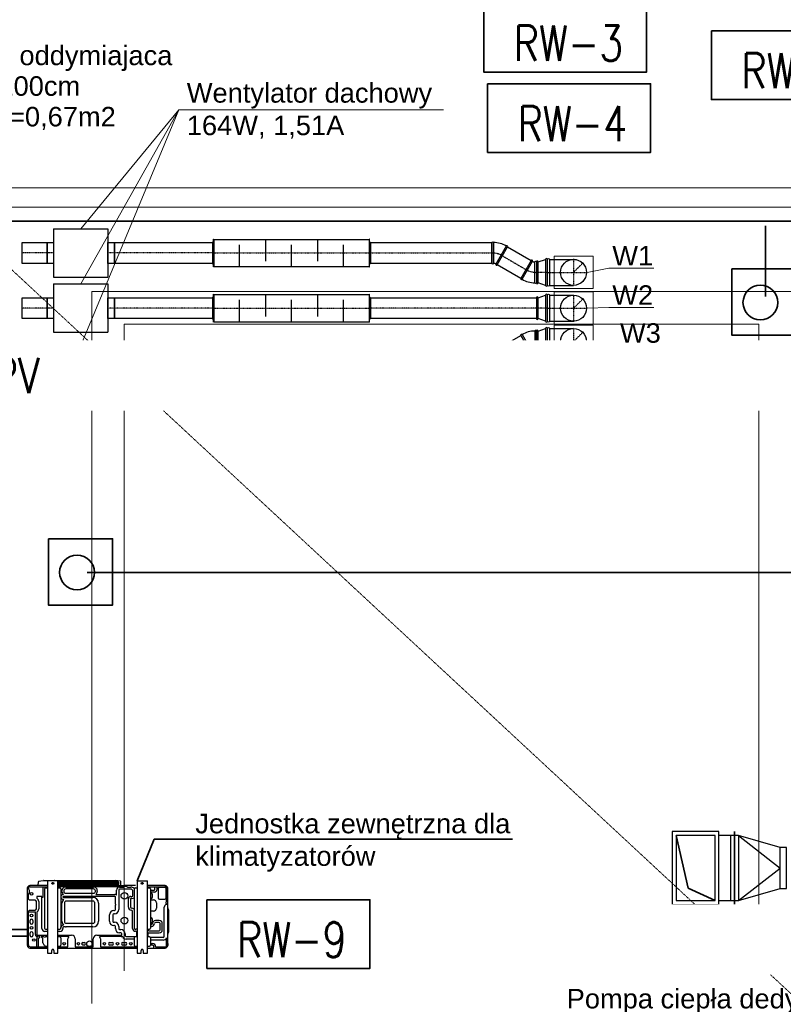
# Model space of a CAD drawing. Header units: centimetres. Extents: x 42630 to 130002, y 15 to 29179.
# Tile 134 of 165: x 83672 to 84259, y 4467 to 5225. Entities that reach past the tile are written whole.
import ezdxf
from ezdxf.enums import TextEntityAlignment as Align

# ---------------------------------------------------------------- set-up
doc = ezdxf.new("R2010")
doc.units = ezdxf.units.CM
doc.header["$LTSCALE"] = 0.01
doc.linetypes.add('CENTER', pattern=[0.55, 0.37, -0.06, 0.06, -0.06])
doc.linetypes.add('PRZERYWANA', pattern=[0.282222, 0.141111, -0.141111])
doc.layers.get('0').update_dxf_attribs({"color": 253})
for name, color, linetype, lineweight in [('2D - Ogólne_Nr_Pióra__1', 7, 'Continuous', 13), ('c.o. opis', 6, 'Continuous', 18), ('E0odgrom', 6, 'Continuous', 35), ('IS went opis', 7, 'Continuous', 20), ('Klimatyzacja', 3, 'Continuous', 35), ('Opisy - Etykiety_Nr_Pióra__20', 1, 'Continuous', 0), ('Pprzeowdy', 5, 'Continuous', 35), ('wentylacja opis', 30, 'Continuous', 35), ('Wentylacja wywiew', 4, 'Continuous', 35)]:
    doc.layers.add(name, color=color, linetype=linetype, lineweight=lineweight)
doc.layers.add('2D - Ogólne_Nr_Pióra__2', color=7, linetype='Continuous', lineweight=15, true_color=0x7f7f7f)
for name, color, linetype in [('ADD', 1, 'Continuous'), ('RLINE', 1, 'Continuous'), ('VIS_WIRE', 1, 'Continuous'), ('WEN_NAW-_ATRYBUT', 6, 'Continuous'), ('WEN_NAW-_OSIE', 2, 'CENTER'), ('WEN_NAW-_ZLICZAC', 30, 'Continuous')]:
    doc.layers.add(name, color=color, linetype=linetype)
doc.styles.add('GENERATED_STYLE_1', font='arial.ttf')
doc.styles.add('GENERATED_STYLE_4', font='arial.ttf')
doc.styles.add('p', font='simplex.shx', dxfattribs={"width": 0.8, "height": 100})
doc.styles.add('STYL_WENTYLE', font='arial.ttf', dxfattribs={"width": 0.8})
doc.linetypes.add('X', pattern='A,0,0,[1,DACH1.Shx,S=3.968254,R=0,X=0,Y=0],-500,0', length=500)

# ---------------------------------------------------------------- blocks, each defined once
blk = doc.blocks.new('SR-C160_50_12')
blk.add_lwpolyline([(0, -80), (0, 80), (50, 80), (50, -80)], close=True)
for p in [(0, 0), (50, 0)]:
    blk.add_point(p)
at = {"layer": 'WEN_NAW-_OSIE'}
blk.add_line((0, 0), (50, 0), dxfattribs=at)
at = {"layer": 'WEN_NAW-_ATRYBUT', "style": 'STYL_WENTYLE', "width": 0.8, "flags": 8}
blk.add_attdef('WENTYLE', text='', height=50, dxfattribs=at).set_placement((25, 0), align=Align.BOTTOM_LEFT)
at = {"layer": 'WEN_NAW-_OSIE', "style": 'STYL_WENTYLE', "width": 0.8, "flags": 8}
blk.add_attdef('FI_KANALU', text='', height=40, dxfattribs=at).set_placement((25, 40), align=Align.MIDDLE_CENTER)

msp = doc.modelspace()

# ---------------------------------------------------------------- linework, layer by layer
at = {"color": 252}
for p, q in [((83821.254, 5055.533), (83940.614, 5055.533)), ((83860.934, 5055.533), (83860.934, 5038.733)), ((83900.934, 5055.533), (83900.934, 5038.733)), ((83840.934, 5034.533), (83840.934, 5051.333)), ((83880.934, 5034.533), (83880.934, 5051.333)), ((83920.934, 5034.533), (83920.934, 5051.333)), ((84070.713, 5038.147), (84076.413, 5040.147)), ((84079.289, 5040.147), (84097.889, 5040.147)), ((83821.254, 5034.533), (83940.614, 5034.533)), ((84076.413, 5020.147), (84070.713, 5022.147)), ((84079.289, 5020.147), (84097.889, 5020.147)), ((83821.254, 5013.095), (83940.614, 5013.095)), ((83840.934, 4992.095), (83840.934, 5008.895)), ((83860.934, 5013.095), (83860.934, 4996.295)), ((83880.934, 4992.095), (83880.934, 5008.895)), ((83900.934, 5013.095), (83900.934, 4996.295)), ((83920.934, 4992.095), (83920.934, 5008.895)), ((84070.713, 5010.595), (84076.413, 5012.595)), ((84079.289, 5012.595), (84097.889, 5012.595)), ((84076.413, 4992.595), (84070.713, 4994.595)), ((84079.289, 4992.595), (84097.889, 4992.595)), ((83821.254, 4992.095), (83940.614, 4992.095)), ((84070.713, 4984.937), (84076.413, 4986.937)), ((84079.289, 4986.937), (84097.889, 4986.937)), ((83821.254, 4965.717), (83940.614, 4965.717)), ((83860.934, 4965.717), (83860.934, 4948.917)), ((83900.934, 4965.717), (83900.934, 4948.917)), ((84076.413, 4966.937), (84070.713, 4968.937)), ((84079.289, 4966.937), (84097.889, 4966.937)), ((83840.934, 4944.717), (83840.934, 4961.517)), ((83880.934, 4944.717), (83880.934, 4961.517)), ((83920.934, 4944.717), (83920.934, 4961.517)), ((83821.254, 4944.717), (83940.614, 4944.717)), ((84221.691, 4599.805), (84221.691, 4596.805)), ((84221.691, 4596.805), (84221.691, 4599.805)), ((84218.691, 4596.805), (84218.691, 4546.805)), ((84224.691, 4596.805), (84224.691, 4546.805)), ((84224.691, 4596.805), (84256.691, 4571.805)), ((84224.691, 4596.805), (84224.691, 4546.805)), ((84256.691, 4556.055), (84256.691, 4587.555)), ((84224.691, 4546.805), (84256.691, 4571.805)), ((84221.691, 4543.805), (84221.691, 4546.805)), ((84221.691, 4546.805), (84221.691, 4543.805))]:
    msp.add_line(p, q, dxfattribs=at)
for points in [[(83693.057, 5053.033), (83693.057, 5037.033), (83673.857, 5037.033), (83673.857, 5053.033)], [(83820.134, 5053.033), (83820.134, 5037.033), (83744.757, 5037.033), (83744.757, 5053.033)], [(83941.734, 5037.033), (83941.734, 5053.033), (84035.159, 5053.033), (84035.159, 5037.033)], [(84039.126, 5035.981), (84047.193, 5049.798), (84065.346, 5039.199), (84057.279, 5025.382)], [(83693.057, 5010.595), (83693.057, 4994.595), (83673.857, 4994.595), (83673.857, 5010.595)], [(83820.134, 5010.595), (83820.134, 4994.595), (83744.757, 4994.595), (83744.757, 5010.595)], [(84069.313, 5010.595), (84069.313, 4994.595), (83941.734, 4994.595), (83941.734, 5010.595)], [(84035.465, 4950.432), (84027.465, 4964.289), (84057.399, 4981.571), (84065.399, 4967.715)], [(83693.057, 4963.217), (83693.057, 4947.217), (83673.857, 4947.217), (83673.857, 4963.217)], [(83820.134, 4963.217), (83820.134, 4947.217), (83744.757, 4947.217), (83744.757, 4963.217)], [(83941.734, 4947.217), (83941.734, 4963.217), (84023.465, 4963.217), (84023.465, 4947.217)], [(84209.691, 4543.805), (84209.691, 4599.805), (84173.691, 4599.805), (84173.691, 4543.805)], [(84206.691, 4546.805), (84206.691, 4596.805), (84176.691, 4596.805), (84176.691, 4546.805)], [(84221.691, 4546.805), (84224.691, 4546.805), (84256.691, 4556.055), (84261.691, 4556.055), (84261.691, 4587.555), (84256.691, 4587.555), (84224.691, 4596.805), (84221.691, 4596.805)]]:
    msp.add_lwpolyline(points, close=True, dxfattribs=at)
for points in [[(83820.934, 5037.033), (83820.934, 5053.033, 1), (83820.134, 5053.033), (83820.134, 5037.033, 1)], [(83820.934, 5034.533), (83820.934, 5055.533, -1), (83821.254, 5055.533), (83821.254, 5034.533, -1)], [(83940.934, 5034.533), (83940.934, 5055.533, 1), (83940.614, 5055.533), (83940.614, 5034.533, 1)], [(83940.934, 5037.033), (83940.934, 5053.033, -1), (83941.734, 5053.033), (83941.734, 5037.033, -1)], [(84035.159, 5037.033), (84035.159, 5053.033, -1), (84036.279, 5053.033), (84036.279, 5037.033, -1)], [(84039.159, 5035.961), (84047.159, 5049.818, 1), (84046.189, 5050.378), (84038.189, 5036.521, 1)], [(84065.313, 5039.219), (84057.313, 5025.362, 1), (84058.282, 5024.802), (84066.282, 5038.659, 1)], [(84069.313, 5038.147), (84069.313, 5022.147, -1), (84068.193, 5022.147), (84068.193, 5038.147, -1)], [(84069.313, 5038.147), (84069.313, 5022.147, 1), (84070.713, 5022.147), (84070.713, 5038.147, 1)], [(84077.813, 5020.147), (84077.813, 5040.147, 1), (84076.413, 5040.147), (84076.413, 5020.147, 1)], [(84077.889, 5020.147), (84077.889, 5040.147, -1), (84079.289, 5040.147), (84079.289, 5020.147, -1)], [(83820.934, 4994.595), (83820.934, 5010.595, 1), (83820.134, 5010.595), (83820.134, 4994.595, 1)], [(83820.934, 4992.095), (83820.934, 5013.095, -1), (83821.254, 5013.095), (83821.254, 4992.095, -1)], [(83940.934, 4992.095), (83940.934, 5013.095, 1), (83940.614, 5013.095), (83940.614, 4992.095, 1)], [(83940.934, 4994.595), (83940.934, 5010.595, -1), (83941.734, 5010.595), (83941.734, 4994.595, -1)], [(84069.313, 5010.595), (84069.313, 4994.595, 1), (84070.713, 4994.595), (84070.713, 5010.595, 1)], [(84077.813, 4992.595), (84077.813, 5012.595, 1), (84076.413, 5012.595), (84076.413, 4992.595, 1)], [(84077.889, 4992.595), (84077.889, 5012.595, -1), (84079.289, 5012.595), (84079.289, 4992.595, -1)], [(84069.313, 4968.937), (84069.313, 4984.937, 1), (84068.193, 4984.937), (84068.193, 4968.937, 1)], [(84069.313, 4984.937), (84069.313, 4968.937, 1), (84070.713, 4968.937), (84070.713, 4984.937, 1)], [(84077.813, 4966.937), (84077.813, 4986.937, 1), (84076.413, 4986.937), (84076.413, 4966.937, 1)], [(84077.889, 4966.937), (84077.889, 4986.937, -1), (84079.289, 4986.937), (84079.289, 4966.937, -1)], [(84065.313, 4967.865), (84057.313, 4981.722, -1), (84058.282, 4982.282), (84066.282, 4968.425, -1)], [(83820.934, 4947.217), (83820.934, 4963.217, 1), (83820.134, 4963.217), (83820.134, 4947.217, 1)], [(83820.934, 4944.717), (83820.934, 4965.717, -1), (83821.254, 4965.717), (83821.254, 4944.717, -1)], [(83940.934, 4944.717), (83940.934, 4965.717, 1), (83940.614, 4965.717), (83940.614, 4944.717, 1)], [(83940.934, 4947.217), (83940.934, 4963.217, -1), (83941.734, 4963.217), (83941.734, 4947.217, -1)], [(84023.465, 4963.217), (84023.465, 4947.217, 1), (84024.585, 4947.217), (84024.585, 4963.217, 1)], [(84027.465, 4964.289), (84035.465, 4950.432, -1), (84034.495, 4949.872), (84026.495, 4963.729, -1)]]:
    msp.add_lwpolyline(points, format="xyb", close=True, dxfattribs=at)
msp.add_lwpolyline([(84209.691, 4546.805), (84221.691, 4546.805), (84221.691, 4596.805), (84209.691, 4596.805)], dxfattribs=at)
for centre in [(84097.889, 5030.147), (84097.889, 5030.147), (84097.889, 5002.595), (84097.889, 5002.595), (84097.889, 5002.595), (84097.889, 4976.937), (84097.889, 4976.937), (84097.889, 4976.937)]:
    msp.add_circle(centre, 10, dxfattribs=at)
for centre, radius, start, end in [((84036.279, 5033.213), 19.82, 60, 90), ((84068.193, 5041.967), 3.82, 240, 270), ((84036.279, 5033.213), 3.82, 60, 90), ((84068.193, 5041.967), 19.82, 240, 270), ((84068.193, 4965.117), 19.82, 90, 120), ((84024.585, 4967.037), 3.82, 270, 300), ((84068.193, 4965.117), 3.82, 90, 120), ((84024.585, 4967.037), 19.82, 270, 300)]:
    msp.add_arc(centre, radius, start, end, dxfattribs=at)
for p in [(83673.857, 5045.033), (83693.057, 5045.033), (83744.757, 5045.033), (83820.134, 5045.033), (83820.134, 5045.033), (83941.734, 5045.033), (83941.734, 5045.033), (84035.159, 5045.033), (84035.159, 5045.033), (84043.159, 5042.89), (84043.159, 5042.89), (84061.313, 5032.291), (84061.313, 5032.291), (84104.96, 5037.218), (84069.313, 5030.147), (84069.313, 5030.147), (84077.813, 5030.147), (84077.889, 5030.147), (84097.889, 5030.147), (84104.96, 5009.666), (84104.96, 5009.666), (83673.857, 5002.595), (83693.057, 5002.595), (83744.757, 5002.595), (83820.134, 5002.595), (83820.134, 5002.595), (83941.734, 5002.595), (83941.734, 5002.595), (84069.313, 5002.595), (84069.313, 5002.595), (84077.813, 5002.595), (84077.889, 5002.595), (84097.889, 5002.595), (84097.889, 5002.595), (84104.96, 4984.008), (84104.96, 4984.008), (84061.313, 4974.794), (84061.399, 4974.643), (84069.313, 4976.937), (84069.313, 4976.937), (84077.813, 4976.937), (84077.889, 4976.937), (84097.889, 4976.937), (84097.889, 4976.937), (83673.857, 4955.217), (83693.057, 4955.217), (83744.757, 4955.217), (83820.134, 4955.217), (83820.134, 4955.217), (83941.734, 4955.217), (83941.734, 4955.217), (84023.465, 4955.217), (84023.465, 4955.217), (84031.465, 4957.361), (84031.465, 4957.361), (84221.691, 4571.805), (84221.691, 4571.805)]:
    msp.add_point(p, dxfattribs=at)
at = {"layer": '2D - Ogólne_Nr_Pióra__1', "color": 252, "linetype": 'Continuous'}
for p, q in [((84696.085, 5095.28), (83629.085, 5095.28)), ((84696.085, 5080.28), (83614.085, 5080.28)), ((83614.085, 5080.28), (84696.085, 5080.28))]:
    msp.add_line(p, q, dxfattribs=at)
at = {"layer": '2D - Ogólne_Nr_Pióra__1', "color": 252, "linetype": 'PRZERYWANA'}
msp.add_line((84269.015, 4471.503), (83614.085, 5080.28), dxfattribs=at)
at = {"layer": '2D - Ogólne_Nr_Pióra__2', "color": 252, "linetype": 'X'}
for p, q in [((83727.33, 5015.287), (84265.441, 5015.287)), ((83727.33, 4467.659), (83727.33, 5015.287)), ((83752.33, 4990.287), (84240.441, 4990.287)), ((83752.33, 4492.659), (83752.33, 4990.287)), ((84240.441, 4990.287), (84240.441, 4492.659))]:
    msp.add_line(p, q, dxfattribs=at)
at = {"layer": 'ADD', "color": 252, "linetype": 'Continuous'}
for p, q in [((83679.431, 4547.007), (83678.637, 4547.785)), ((83687.377, 4519.491), (83685.864, 4519.067)), ((83688.877, 4519.491), (83690.391, 4519.067)), ((83702.877, 4518.974), (83701.377, 4518.974))]:
    msp.add_line(p, q, dxfattribs=at)
at = {"layer": 'E0odgrom'}
for p, q in [((83611.906, 5069.574), (84716.049, 5069.574)), ((84245.524, 5011.597), (84245.524, 5066.036)), ((83723.965, 4799.11), (84714.4, 4799.11))]:
    msp.add_line(p, q, dxfattribs=at)
for points in [[(84219.569, 5032.818), (84268.892, 5032.818), (84268.892, 4981.85), (84219.569, 4981.85)], [(83694.058, 4825.16), (83743.382, 4825.16), (83743.382, 4774.193), (83694.058, 4774.193)]]:
    msp.add_lwpolyline(points, close=True, dxfattribs=at)
for centre in [(84241.559, 5006.923), (83716.049, 4799.265)]:
    msp.add_circle(centre, 13.358, dxfattribs=at)
at = {"layer": 'Klimatyzacja', "color": 252}
for p, q in [((83775.319, 4593.963), (83762.217, 4562.046)), ((84050.848, 4593.963), (83775.319, 4593.963)), ((83587.771, 4524.413), (83677.797, 4524.413)), ((83605.538, 4519.311), (83677.797, 4519.311))]:
    msp.add_line(p, q, dxfattribs=at)
at = {"layer": 'RLINE', "color": 252, "linetype": 'Continuous'}
for p, q in [((83678.637, 4555.996), (83678.637, 4555.811)), ((83678.637, 4555.811), (83679.287, 4554.721)), ((83679.287, 4554.721), (83679.287, 4552.97)), ((83680.077, 4557.436), (83693.377, 4557.436)), ((83690.06, 4549.446), (83690.06, 4557.436)), ((83751.533, 4557.436), (83701.377, 4557.436)), ((83704.473, 4553.866), (83704.473, 4554.346)), ((83705.912, 4554.346), (83705.912, 4553.866)), ((83707.337, 4557.211), (83728.797, 4557.211)), ((83728.797, 4555.771), (83707.337, 4555.771)), ((83730.223, 4553.866), (83730.223, 4554.346)), ((83731.662, 4554.346), (83731.662, 4553.866)), ((83746.523, 4551.053), (83746.523, 4554.896)), ((83748.086, 4554.896), (83748.086, 4539.816)), ((83748.837, 4557.211), (83751.717, 4557.211)), ((83757.337, 4555.647), (83748.837, 4555.647)), ((83751.717, 4557.211), (83751.533, 4557.436)), ((83754.324, 4557.686), (83754.917, 4557.211)), ((83754.342, 4557.686), (83754.344, 4557.685)), ((83754.92, 4557.214), (83754.917, 4557.211)), ((83754.917, 4557.211), (83757.337, 4557.211)), ((83759.089, 4550.696), (83759.089, 4553.896)), ((83770.217, 4557.436), (83783.517, 4557.436)), ((83772.517, 4554.811), (83775.337, 4554.811)), ((83775.337, 4553.247), (83772.517, 4553.247)), ((83776.023, 4555.496), (83776.023, 4557.436)), ((83777.586, 4555.496), (83777.586, 4557.436)), ((83784.957, 4546.196), (83784.957, 4555.996)), ((83785.807, 4556.216), (83785.797, 4556.216)), ((83679.287, 4552.97), (83678.637, 4551.881)), ((83678.637, 4547.785), (83678.637, 4551.881)), ((83683.837, 4547.007), (83679.431, 4547.007)), ((83684.789, 4540.456), (83684.789, 4546.056)), ((83689.023, 4549.881), (83685.152, 4549.881)), ((83685.152, 4549.881), (83685.152, 4548.545)), ((83686.652, 4546.056), (83686.652, 4540.456)), ((83689.023, 4525.416), (83689.023, 4549.881)), ((83689.023, 4549.446), (83690.06, 4549.446)), ((83745.187, 4550.001), (83705.687, 4550.001)), ((83705.687, 4549.131), (83728.297, 4549.181)), ((83707.337, 4552.44), (83728.797, 4552.44)), ((83728.297, 4546.317), (83707.837, 4546.317)), ((83730.503, 4551.564), (83745.187, 4551.564)), ((83745.623, 4544.004), (83745.623, 4549.566)), ((83755.589, 4541.696), (83755.589, 4548.196)), ((83757.152, 4548.196), (83757.152, 4541.696)), ((83757.337, 4549.944), (83758.337, 4549.944)), ((83758.337, 4548.381), (83757.337, 4548.381)), ((83772.517, 4547.344), (83774.837, 4547.344)), ((83784.957, 4546.196), (83784.768, 4546.006)), ((83678.637, 4538.727), (83679.431, 4539.504)), ((83678.637, 4512.756), (83678.637, 4538.727)), ((83678.637, 4538.141), (83684.089, 4538.141)), ((83679.431, 4539.504), (83683.837, 4539.504)), ((83684.089, 4520.566), (83684.089, 4538.141)), ((83685.152, 4537.967), (83685.152, 4520.566)), ((83704.473, 4530.816), (83704.473, 4544.816)), ((83706.336, 4544.816), (83706.336, 4530.816)), ((83729.799, 4530.816), (83729.799, 4544.816)), ((83732.662, 4544.816), (83732.662, 4530.816)), ((83744.337, 4539.131), (83744.837, 4539.131)), ((83745.523, 4539.816), (83745.523, 4543.196)), ((83757.837, 4541.011), (83758.037, 4541.011)), ((83758.037, 4539.447), (83757.837, 4539.447)), ((83758.789, 4525.396), (83758.789, 4538.696)), ((83774.837, 4538.647), (83772.517, 4538.647)), ((83777.086, 4545.096), (83777.086, 4540.896)), ((83783.089, 4519.182), (83783.089, 4541.596)), ((83784.457, 4545.256), (83784.457, 4544.905)), ((83784.768, 4544.155), (83784.957, 4543.812)), ((83741.023, 4530.816), (83741.023, 4535.816)), ((83743.586, 4535.816), (83743.586, 4530.816)), ((83744.837, 4536.567), (83744.337, 4536.567)), ((83779.337, 4531.444), (83776.337, 4531.444)), ((83693.377, 4523.101), (83691.337, 4523.101)), ((83702.937, 4523.101), (83701.377, 4523.101)), ((83703.689, 4525.416), (83703.689, 4526.066)), ((83705.252, 4526.066), (83705.252, 4525.416)), ((83705.687, 4528.064), (83705.901, 4528.064)), ((83707.179, 4526.501), (83705.687, 4526.501)), ((83707.837, 4529.314), (83728.297, 4529.314)), ((83728.297, 4526.451), (83707.837, 4526.451)), ((83744.337, 4530.064), (83744.837, 4530.064)), ((83744.837, 4527.501), (83744.337, 4527.501)), ((83745.523, 4525.316), (83745.523, 4526.816)), ((83748.086, 4526.816), (83748.086, 4525.316)), ((83748.837, 4524.564), (83749.837, 4524.564)), ((83761.037, 4524.711), (83761.348, 4524.711)), ((83761.348, 4523.147), (83761.037, 4523.147)), ((83771.337, 4523.511), (83779.337, 4523.511)), ((83772.517, 4528.444), (83773.337, 4528.444)), ((83773.337, 4526.881), (83772.517, 4526.881)), ((83779.337, 4529.881), (83776.337, 4529.881)), ((83780.023, 4524.196), (83780.023, 4529.196)), ((83781.586, 4524.196), (83781.586, 4529.196)), ((83685.063, 4511.316), (83685.063, 4517.316)), ((83685.587, 4520.131), (83693.377, 4520.131)), ((83686.426, 4511.316), (83686.426, 4517.316)), ((83687.377, 4518.267), (83687.377, 4519.491)), ((83688.877, 4518.267), (83688.877, 4519.491)), ((83689.829, 4514.316), (83689.829, 4517.316)), ((83701.377, 4520.131), (83711.877, 4520.131)), ((83709.864, 4519.067), (83701.378, 4519.067)), ((83709.063, 4511.116), (83709.063, 4517.316)), ((83714.692, 4517.316), (83714.692, 4511.116)), ((83728.563, 4511.116), (83728.563, 4517.316)), ((83731.377, 4520.131), (83750.087, 4520.131)), ((83750.087, 4519.067), (83733.391, 4519.067)), ((83734.192, 4517.316), (83734.192, 4511.116)), ((83749.837, 4522.001), (83748.837, 4522.001)), ((83750.523, 4520.566), (83750.523, 4521.316)), ((83753.086, 4521.316), (83753.086, 4519.882)), ((83753.837, 4519.13), (83761.348, 4519.13)), ((83759.917, 4517.067), (83753.837, 4517.067)), ((83762.1, 4519.882), (83762.1, 4522.396)), ((83770.586, 4521.196), (83770.586, 4519.182)), ((83771.337, 4521.947), (83779.337, 4521.947)), ((83782.337, 4518.43), (83772.475, 4518.43)), ((83782.337, 4516.367), (83772.517, 4516.367)), ((83784.957, 4512.556), (83784.957, 4518.153)), ((83785.797, 4518.731), (83785.807, 4518.731)), ((83680.077, 4511.316), (83693.377, 4511.316)), ((83701.377, 4511.116), (83709.063, 4511.116)), ((83714.692, 4511.116), (83728.563, 4511.116)), ((83734.192, 4511.116), (83762.217, 4511.116)), ((83772.717, 4513.831), (83774.217, 4513.831)), ((83774.217, 4512.467), (83772.717, 4512.467)), ((83775.169, 4510.356), (83775.169, 4511.516)), ((83776.497, 4511.116), (83783.517, 4511.116)), ((83783.887, 4510.282), (83783.887, 4510.276)), ((83785.807, 4512.196), (83785.774, 4512.196))]:
    msp.add_line(p, q, dxfattribs=at)
for centre, radius in [((83752.502, 4550.441), 2.623), ((83752.502, 4531.391), 2.623), ((83725.677, 4513.596), 2.174)]:
    msp.add_circle(centre, radius, dxfattribs=at)
for centre, radius, start, end in [((83680.077, 4555.996), 1.44, 90, 180), ((83707.337, 4554.346), 2.865, 90, 180), ((83707.337, 4553.866), 2.865, 180, 233.47769), ((83707.337, 4554.346), 1.426, 90, 180), ((83707.337, 4553.866), 1.426, 180, 270), ((83728.797, 4554.346), 2.865, 0, 90), ((83728.797, 4554.346), 1.426, 0, 90), ((83728.797, 4553.866), 1.426, 270, 0), ((83728.797, 4553.866), 2.865, 306.54769, 0), ((83748.837, 4554.896), 2.315, 90, 180), ((83748.837, 4554.896), 0.751, 90, 180), ((83757.337, 4553.896), 3.315, 38.191206, 90), ((83757.337, 4553.896), 1.751, 0, 90), ((83775.337, 4555.496), 0.685, 270, 0), ((83775.337, 4555.496), 2.249, 270, 0), ((83783.517, 4555.996), 1.44, 0, 90), ((83683.837, 4546.056), 0.951, 0, 90), ((83683.837, 4546.056), 2.815, 0, 62.153597), ((83705.687, 4549.566), 1.999, 91.575451, 276.68401), ((83707.837, 4544.816), 3.365, 125.14263, 180), ((83705.687, 4549.566), 0.435, 90, 270), ((83707.837, 4544.816), 1.501, 90, 180), ((83728.297, 4544.816), 4.365, 0, 90), ((83728.297, 4544.816), 1.501, 0, 90), ((83745.187, 4549.566), 1.999, 48.08014, 90), ((83745.187, 4549.566), 0.435, 0, 90), ((83757.337, 4548.196), 1.749, 90, 180), ((83757.337, 4548.196), 0.185, 90, 180), ((83758.337, 4550.696), 0.751, 270, 0), ((83758.337, 4550.696), 2.315, 270, 313.0443), ((83771.552, 4550.441), 2.623, 291.58391, 68.41609), ((83774.837, 4545.096), 2.249, 0, 90), ((83785.517, 4545.256), 1.06, 135, 180), ((83683.837, 4540.456), 0.951, 270, 0), ((83683.837, 4540.456), 2.815, 297.8464, 0), ((83744.337, 4535.816), 3.315, 90, 180), ((83744.837, 4539.816), 0.685, 270, 0), ((83744.837, 4539.816), 3.249, 270, 0), ((83748.837, 4543.196), 3.315, 165.89066, 180), ((83757.837, 4541.696), 2.249, 180, 270), ((83757.837, 4541.696), 0.685, 180, 270), ((83758.037, 4538.696), 2.315, 35.69206, 90), ((83758.037, 4538.696), 0.751, 0, 90), ((83774.837, 4540.896), 2.249, 270, 0), ((83785.337, 4541.596), 2.249, 99.72965, 180), ((83785.517, 4544.905), 1.06, 180, 225), ((83707.837, 4530.816), 3.365, 180, 234.85737), ((83707.837, 4530.816), 1.501, 180, 270), ((83728.297, 4530.816), 4.365, 270, 0), ((83728.297, 4530.816), 1.501, 270, 0), ((83744.337, 4530.816), 3.315, 180, 270), ((83744.337, 4535.816), 0.751, 90, 180), ((83744.337, 4530.816), 0.751, 180, 270), ((83771.552, 4531.391), 2.623, 291.58391, 68.41609), ((83776.337, 4529.196), 2.249, 90, 180), ((83779.337, 4529.196), 2.249, 0, 90), ((83691.337, 4525.416), 2.315, 180, 270), ((83702.937, 4525.416), 2.315, 270, 0), ((83705.687, 4526.066), 1.999, 90, 180), ((83705.687, 4526.066), 0.435, 90, 180), ((83707.837, 4530.816), 4.365, 261.31928, 270), ((83744.837, 4526.816), 3.249, 0, 90), ((83744.837, 4526.816), 0.685, 0, 90), ((83748.837, 4525.316), 3.315, 180, 270), ((83748.837, 4525.316), 0.751, 180, 270), ((83749.837, 4521.316), 3.249, 0, 90), ((83761.037, 4525.396), 2.249, 180, 270), ((83761.037, 4525.396), 0.685, 230.7292, 270), ((83761.348, 4522.396), 2.315, 67.950343, 90), ((83761.348, 4522.396), 0.751, 0, 90), ((83771.337, 4521.196), 2.315, 90, 118.93667), ((83773.337, 4529.196), 2.315, 270, 0), ((83773.337, 4529.196), 0.751, 270, 0), ((83776.337, 4529.196), 0.685, 90, 180), ((83779.337, 4529.196), 0.685, 0, 90), ((83779.337, 4524.196), 0.685, 270, 0), ((83779.337, 4524.196), 2.249, 270, 0), ((83685.587, 4520.566), 1.499, 180, 280.45463), ((83687.377, 4517.316), 2.315, 130.83113, 180), ((83685.587, 4520.566), 0.435, 180, 270), ((83687.377, 4517.316), 0.951, 90, 180), ((83688.877, 4517.316), 0.951, 0, 90), ((83688.877, 4517.316), 2.315, 21.318863, 49.168871), ((83711.377, 4517.316), 2.315, 130.83113, 180), ((83711.877, 4517.316), 2.815, 0, 90), ((83731.377, 4517.316), 2.815, 90, 180), ((83731.877, 4517.316), 2.315, 0, 49.168871), ((83749.837, 4521.316), 0.685, 0, 90), ((83750.087, 4520.566), 0.435, 270, 0), ((83750.087, 4520.566), 1.499, 270, 310.45942), ((83753.837, 4519.882), 2.815, 189.32673, 270), ((83753.837, 4519.882), 0.751, 180, 270), ((83761.348, 4519.882), 0.751, 270, 0), ((83771.337, 4521.196), 0.751, 90, 180), ((83771.337, 4519.182), 0.751, 180, 196.02282), ((83782.337, 4519.182), 0.751, 270, 0), ((83782.337, 4519.182), 2.815, 270, 338.55886), ((83680.077, 4512.756), 1.44, 180, 270), ((83691.877, 4514.316), 2.049, 180, 247.28599), ((83772.717, 4511.516), 0.951, 90, 102.53018), ((83772.717, 4511.516), 2.315, 90, 94.956562), ((83774.217, 4511.516), 2.315, 350.04929, 90), ((83774.217, 4511.516), 0.951, 0, 90), ((83783.517, 4512.556), 1.44, 270, 0)]:
    msp.add_arc(centre, radius, start, end, dxfattribs=at)
at = {"layer": 'VIS_WIRE', "color": 252, "linetype": 'Continuous'}
for p, q in [((83686.247, 4558.486), (83686.394, 4561.293)), ((83686.729, 4561.667), (83688.179, 4561.904)), ((83688.179, 4561.904), (83690.375, 4562.264)), ((83690.521, 4562.276), (83698.789, 4562.276)), ((83693.377, 4562.046), (83693.377, 4506.246)), ((83698.97, 4562.226), (83745.67, 4562.226)), ((83701.377, 4506.246), (83701.377, 4562.046)), ((83745.686, 4561.486), (83701.827, 4561.486)), ((83701.832, 4562.226), (83701.832, 4559.036)), ((83709.882, 4562.226), (83709.882, 4559.036)), ((83717.932, 4562.226), (83717.932, 4559.036)), ((83725.982, 4562.226), (83725.982, 4559.036)), ((83734.032, 4562.226), (83734.032, 4559.036)), ((83742.082, 4562.226), (83742.082, 4559.036)), ((83749.415, 4561.612), (83745.67, 4562.226)), ((83747.826, 4561.133), (83745.686, 4561.486)), ((83748.182, 4559.461), (83748.182, 4560.714)), ((83749.742, 4558.286), (83749.742, 4561.227)), ((83762.217, 4562.046), (83770.217, 4562.046)), ((83762.217, 4562.046), (83762.217, 4506.246)), ((83770.217, 4506.246), (83770.217, 4562.046)), ((83677.797, 4556.206), (83677.797, 4512.366)), ((83693.377, 4558.286), (83679.877, 4558.286)), ((83685.747, 4558.286), (83685.75, 4558.427)), ((83693.377, 4558.486), (83685.81, 4558.486)), ((83691.077, 4555.746), (83691.077, 4525.657)), ((83691.877, 4556.546), (83693.377, 4556.546)), ((83701.377, 4558.286), (83752.437, 4558.286)), ((83701.377, 4556.546), (83702.877, 4556.546)), ((83747.757, 4559.286), (83701.827, 4559.286)), ((83701.827, 4559.036), (83747.757, 4559.036)), ((83747.882, 4560.386), (83701.832, 4560.386)), ((83703.677, 4555.746), (83703.677, 4525.657)), ((83754.1, 4557.586), (83751.533, 4557.436)), ((83760.937, 4558.286), (83752.437, 4558.286)), ((83759.917, 4555.746), (83759.917, 4525.657)), ((83760.717, 4556.546), (83762.217, 4556.546)), ((83783.737, 4558.286), (83770.217, 4558.286)), ((83770.217, 4556.546), (83771.717, 4556.546)), ((83772.517, 4555.746), (83772.517, 4525.657)), ((83778.527, 4555.776), (83778.527, 4548.776)), ((83783.527, 4556.776), (83779.527, 4556.776)), ((83784.527, 4548.776), (83784.527, 4555.776)), ((83785.797, 4545.296), (83785.797, 4556.206)), ((83785.807, 4542.886), (83785.807, 4556.216)), ((83779.527, 4547.776), (83783.527, 4547.776)), ((83785.797, 4512.346), (83785.797, 4544.866)), ((83785.807, 4540.998), (83785.807, 4541.686)), ((83785.931, 4540.639), (83786.463, 4539.718)), ((83786.597, 4522.904), (83786.597, 4539.218)), ((83680.117, 4529.546), (83680.117, 4531.546)), ((83682.117, 4531.546), (83682.117, 4529.546)), ((83691.877, 4524.857), (83693.377, 4524.857)), ((83701.377, 4524.857), (83702.877, 4524.857)), ((83770.217, 4524.857), (83771.717, 4524.857)), ((83680.117, 4519.846), (83680.117, 4521.846)), ((83682.117, 4521.846), (83682.117, 4519.846)), ((83693.377, 4518.974), (83691.877, 4518.974)), ((83703.677, 4518.174), (83703.677, 4512.546)), ((83759.917, 4518.174), (83759.917, 4512.546)), ((83762.217, 4518.974), (83760.717, 4518.974)), ((83771.717, 4518.974), (83770.317, 4518.974)), ((83772.517, 4518.174), (83772.517, 4512.546)), ((83785.807, 4519.281), (83785.797, 4519.281)), ((83785.807, 4519.231), (83785.797, 4519.231)), ((83785.807, 4518.081), (83785.797, 4518.081)), ((83785.797, 4518.08), (83785.807, 4518.081)), ((83785.797, 4517.481), (83785.807, 4517.481)), ((83785.807, 4517.481), (83785.797, 4517.481)), ((83785.807, 4514.966), (83785.807, 4521.123)), ((83786.463, 4522.404), (83785.931, 4521.482)), ((83679.877, 4510.286), (83693.377, 4510.286)), ((83691.877, 4511.746), (83693.377, 4511.746)), ((83696.627, 4506.446), (83696.627, 4508.496)), ((83698.127, 4508.496), (83698.127, 4506.446)), ((83701.377, 4511.746), (83702.877, 4511.746)), ((83701.377, 4510.276), (83762.217, 4510.276)), ((83720.627, 4514.596), (83721.627, 4514.596)), ((83721.627, 4512.596), (83720.627, 4512.596)), ((83741.177, 4514.596), (83743.177, 4514.596)), ((83743.177, 4512.596), (83741.177, 4512.596)), ((83751.327, 4514.596), (83753.327, 4514.596)), ((83753.327, 4512.596), (83751.327, 4512.596)), ((83760.717, 4511.746), (83762.217, 4511.746)), ((83765.467, 4506.446), (83765.467, 4508.496)), ((83766.967, 4508.496), (83766.967, 4506.446)), ((83770.217, 4511.746), (83771.717, 4511.746)), ((83770.217, 4510.276), (83783.887, 4510.276)), ((83785.807, 4513.766), (83785.807, 4512.196)), ((83693.377, 4506.246), (83696.427, 4506.246)), ((83698.327, 4506.246), (83701.377, 4506.246)), ((83762.217, 4506.246), (83765.267, 4506.246)), ((83767.167, 4506.246), (83770.217, 4506.246))]:
    msp.add_line(p, q, dxfattribs=at)
for centre, radius in [((83697.377, 4560.046), 0.75), ((83766.217, 4560.046), 0.75), ((83681.117, 4551.926), 1), ((83681.117, 4535.246), 1), ((83681.117, 4525.846), 1), ((83682.897, 4516.446), 1), ((83706.177, 4513.596), 1), ((83717.077, 4513.596), 1), ((83737.077, 4513.596), 1), ((83747.227, 4513.596), 1), ((83757.417, 4513.596), 1)]:
    msp.add_circle(centre, radius, dxfattribs=at)
for centre, radius, start, end in [((83686.794, 4561.272), 0.4, 99.3, 177), ((83690.521, 4561.376), 0.9, 90, 99.3), ((83698.789, 4561.876), 0.4, 61.044976, 90), ((83747.757, 4560.714), 0.425, 0, 80.7), ((83749.352, 4561.227), 0.39, 0, 80.7), ((83679.877, 4556.206), 2.08, 90, 180), ((83685.81, 4558.426), 0.06, 90, 179), ((83691.877, 4555.746), 0.8, 90, 180), ((83702.877, 4555.746), 0.8, 0, 90), ((83747.757, 4559.461), 0.425, 270, 0), ((83754.1, 4557.886), 0.3, 270, 318.16266), ((83760.717, 4555.746), 0.8, 90, 180), ((83771.717, 4555.746), 0.8, 0, 90), ((83779.527, 4555.776), 1, 90, 180), ((83783.527, 4555.776), 1, 0, 90), ((83783.737, 4556.216), 2.07, 0, 90), ((83779.527, 4548.776), 1, 180, 270), ((83783.527, 4548.776), 1, 270, 0), ((83786.797, 4541.139), 1, 180, 210), ((83785.597, 4539.218), 1, 0, 30), ((83681.117, 4531.546), 1, 0, 180), ((83681.117, 4529.546), 1, 180, 0), ((83681.117, 4521.846), 1, 0, 180), ((83691.877, 4525.657), 0.8, 180, 270), ((83702.877, 4525.657), 0.8, 270, 0), ((83760.717, 4525.657), 0.8, 180, 270), ((83771.717, 4525.657), 0.8, 270, 0), ((83785.597, 4522.904), 1, 330, 0), ((83681.117, 4519.846), 1, 180, 0), ((83691.877, 4518.174), 0.8, 90, 180), ((83702.877, 4518.174), 0.8, 0, 90), ((83760.717, 4518.174), 0.8, 90, 180), ((83770.317, 4519.074), 0.1, 180, 270), ((83771.717, 4518.174), 0.8, 0, 90), ((83786.797, 4520.982), 1, 150, 180), ((83679.877, 4512.366), 2.08, 180, 270), ((83679.887, 4512.366), 2.08, 223.52072, 227.3612), ((83679.887, 4512.366), 2.08, 245.67322, 249.89211), ((83691.877, 4512.546), 0.8, 188.60171, 270), ((83697.377, 4508.496), 0.75, 0, 180), ((83702.877, 4512.546), 0.8, 270, 0), ((83720.627, 4513.596), 1, 90, 270), ((83721.627, 4513.596), 1, 270, 90), ((83741.177, 4513.596), 1, 90, 270), ((83743.177, 4513.596), 1, 270, 90), ((83751.327, 4513.596), 1, 90, 270), ((83753.327, 4513.596), 1, 270, 90), ((83760.717, 4512.546), 0.8, 180, 270), ((83766.217, 4508.496), 0.75, 0, 180), ((83771.717, 4512.546), 0.8, 270, 0), ((83783.887, 4512.196), 1.92, 270, 0), ((83696.427, 4506.446), 0.2, 270, 0), ((83698.327, 4506.446), 0.2, 180, 270), ((83765.267, 4506.446), 0.2, 270, 0), ((83767.167, 4506.446), 0.2, 180, 270)]:
    msp.add_arc(centre, radius, start, end, dxfattribs=at)
at = {"layer": 'WEN_NAW-_OSIE', "color": 252}
for p, q in [((83693.057, 5045.033), (83673.857, 5045.033)), ((83820.134, 5045.033), (83744.757, 5045.033)), ((83820.134, 5045.033), (83941.734, 5045.033)), ((83941.734, 5045.033), (84035.159, 5045.033)), ((84043.159, 5042.89), (84061.313, 5032.291)), ((84097.889, 5040.647), (84097.889, 5019.647)), ((84097.889, 5030.147), (84104.96, 5037.218)), ((84077.813, 5030.147), (84069.313, 5030.147)), ((84077.889, 5030.147), (84108.389, 5030.147)), ((84097.889, 5013.095), (84097.889, 4992.095)), ((84097.889, 5002.595), (84104.96, 5009.666)), ((84097.889, 5002.595), (84104.96, 5009.666)), ((83693.057, 5002.595), (83673.857, 5002.595)), ((83820.134, 5002.595), (83744.757, 5002.595)), ((83820.134, 5002.595), (83941.734, 5002.595)), ((84069.313, 5002.595), (83941.734, 5002.595)), ((84077.813, 5002.595), (84069.313, 5002.595)), ((84077.889, 5002.595), (84108.389, 5002.595)), ((84097.889, 4987.437), (84097.889, 4966.437)), ((84097.889, 4976.937), (84104.96, 4984.008)), ((84097.889, 4976.937), (84104.96, 4984.008)), ((84031.465, 4957.361), (84061.399, 4974.643)), ((84077.813, 4976.937), (84069.313, 4976.937)), ((84077.889, 4976.937), (84108.389, 4976.937)), ((83693.057, 4955.217), (83673.857, 4955.217)), ((83820.134, 4955.217), (83744.757, 4955.217)), ((83820.134, 4955.217), (83941.734, 4955.217)), ((83941.734, 4955.217), (84023.465, 4955.217))]:
    msp.add_line(p, q, dxfattribs=at)
for centre, start, end in [((84035.159, 5029.033), 60, 90), ((84069.313, 5046.147), 240, 270), ((84069.313, 4960.937), 90, 120), ((84023.465, 4971.217), 270, 300)]:
    msp.add_arc(centre, 16, start, end, dxfattribs=at)
at = {"layer": 'WEN_NAW-_ZLICZAC', "color": 252}
for p, q in [((83698.057, 5063.633), (83739.757, 5063.633)), ((83698.057, 5063.633), (83698.057, 5026.433)), ((83739.757, 5063.633), (83739.757, 5026.433)), ((83698.057, 5026.433), (83739.757, 5026.433)), ((83698.057, 5021.195), (83739.757, 5021.195)), ((83698.057, 5021.195), (83698.057, 4983.995)), ((83739.757, 5021.195), (83739.757, 4983.995)), ((83698.057, 4983.995), (83739.757, 4983.995)), ((83698.057, 4973.817), (83739.757, 4973.817)), ((83698.057, 4973.817), (83698.057, 4936.617)), ((83739.757, 4973.817), (83739.757, 4936.617)), ((83698.057, 4936.617), (83739.757, 4936.617))]:
    msp.add_line(p, q, dxfattribs=at)
at = {"layer": 'wentylacja opis', "color": 252, "lineweight": 18}
for p, q in [((83794.235, 5155.077), (83718.907, 5063.633)), ((83794.235, 5155.077), (83718.907, 5021.195)), ((83794.235, 5155.077), (83718.907, 4973.817)), ((83794.235, 5155.077), (83997.842, 5155.077)), ((84082.889, 5042.647), (84082.889, 5017.647)), ((84082.889, 5042.647), (84112.889, 5042.647)), ((84112.889, 5042.647), (84112.889, 5017.647)), ((84125.081, 5033.433), (84108.389, 5030.147)), ((84125.081, 5033.433), (84159.596, 5033.433)), ((84082.889, 5017.647), (84112.889, 5017.647)), ((84082.889, 5015.095), (84082.889, 4990.095)), ((84082.889, 5015.095), (84112.889, 5015.095)), ((84112.889, 5015.095), (84112.889, 4990.095)), ((84125.081, 5003.12), (84108.389, 5002.595)), ((84125.081, 5003.12), (84159.596, 5003.12)), ((84082.889, 4990.095), (84112.889, 4990.095)), ((84082.889, 4990.095), (84112.889, 4990.095)), ((84082.889, 4989.437), (84082.889, 4964.437)), ((84082.889, 4989.437), (84112.889, 4989.437)), ((84112.889, 4989.437), (84112.889, 4964.437)), ((84130.956, 4973.945), (84107.848, 4976.036)), ((84130.956, 4973.945), (84165.471, 4973.945)), ((84082.889, 4964.437), (84112.889, 4964.437)), ((84082.889, 4964.437), (84112.889, 4964.437))]:
    msp.add_line(p, q, dxfattribs=at)
at = {"layer": 'Wentylacja wywiew', "color": 252}
for p, q in [((84186.127, 4556.304), (84176.691, 4596.805)), ((84206.691, 4546.805), (84186.127, 4556.304))]:
    msp.add_line(p, q, dxfattribs=at)

# ---------------------------------------------------------------- block references
at = {"layer": 'WEN_NAW-_ZLICZAC', "color": 252, "xscale": 0.1, "yscale": 0.1, "zscale": 0.1, "rotation": 180}
for p in [(83698.057, 5045.033), (83744.757, 5045.033), (83698.057, 5002.595), (83744.757, 5002.595), (83698.057, 4955.217), (83744.757, 4955.217)]:
    msp.add_blockref('SR-C160_50_12', p, dxfattribs=at)

# ---------------------------------------------------------------- texts
at = {"layer": 'c.o. opis', "color": 252, "insert": (83807.022, 4613.528), "char_height": 15, "attachment_point": 1, "style": 'GENERATED_STYLE_1'}
msp.add_mtext('Jednostka zewnętrzna dla\\Pklimatyzatorów', dxfattribs=at)
at = {"layer": 'IS went opis', "color": 5, "linetype": 'Continuous', "char_height": 27, "width": 1079.48729, "attachment_point": 1, "style": 'p', "bg_fill": 2}
for s, insert in [('RW-3', (84051.882, 5219.97)), ('RW-5', (84226.942, 5198.842)), ('RW-4', (84054.9, 5158.095))]:
    msp.add_mtext(s, dxfattribs=dict(at, insert=insert))
at = {"layer": 'Opisy - Etykiety_Nr_Pióra__20', "color": 252, "linetype": 'Continuous', "style": 'GENERATED_STYLE_4'}
for s, p in [('Klapa oddymiajaca', (83612.351, 5189.562)), ('100x100cm', (83610.181, 5165.996)), ('Aczw=0,67m2', (83613.701, 5142.434))]:
    msp.add_text(s, height=15, dxfattribs=at).set_placement(p)
at = {"layer": 'wentylacja opis', "color": 252, "style": 'GENERATED_STYLE_1'}
for s, p in [('W1', (84127.694, 5035.486)), ('W2', (84127.694, 5005.173)), ('W3', (84133.569, 4975.997))]:
    msp.add_text(s, height=15, dxfattribs=at).set_placement(p)
at = {"layer": 'wentylacja opis', "color": 252, "insert": (83800.478, 5175.706), "char_height": 15, "attachment_point": 1, "style": 'GENERATED_STYLE_1'}
msp.add_mtext('Wentylator dachowy \\P164W, 1,51A', dxfattribs=at)
at = {"layer": 'wentylacja opis', "color": 252, "lineweight": 18, "insert": (84092.589, 4478.816), "char_height": 15, "attachment_point": 1, "style": 'GENERATED_STYLE_1'}
msp.add_mtext('Pompa ciepła dedykowana \\Pdo centrali wwent.\\P12,6 kW, 400V19,1A,  ', dxfattribs=at)

# ---------------------------------------------------------------- next in the draw order: linework, layer by layer
at = {"layer": 'Pprzeowdy'}
for points in [[(84028.799, 5237.075), (84154.058, 5237.075), (84154.058, 5184.256), (84028.799, 5184.256)], [(84203.859, 5215.947), (84329.118, 5215.947), (84329.118, 5163.128), (84203.859, 5163.128)], [(84031.817, 5175.201), (84157.076, 5175.201), (84157.076, 5122.381), (84031.817, 5122.381)]]:
    msp.add_lwpolyline(points, close=True, dxfattribs=at)

# ---------------------------------------------------------------- next in the draw order: texts
at = {"layer": 'IS went opis', "color": 5, "linetype": 'Continuous', "char_height": 27, "width": 1079.48729, "attachment_point": 1, "style": 'p', "bg_fill": 2}
for s, insert in [('wypust do R1i pomieszczeni aPV', (83204.111, 4964.264)), ('RW-9', (83839.093, 4530.292))]:
    msp.add_mtext(s, dxfattribs=dict(at, insert=insert))

# ---------------------------------------------------------------- next in the draw order: linework, layer by layer
at = {"layer": 'Pprzeowdy'}
msp.add_lwpolyline([(83816.01, 4547.398), (83941.269, 4547.398), (83941.269, 4494.578), (83816.01, 4494.578)], close=True, dxfattribs=at)

doc.saveas('drawing.dxf')
